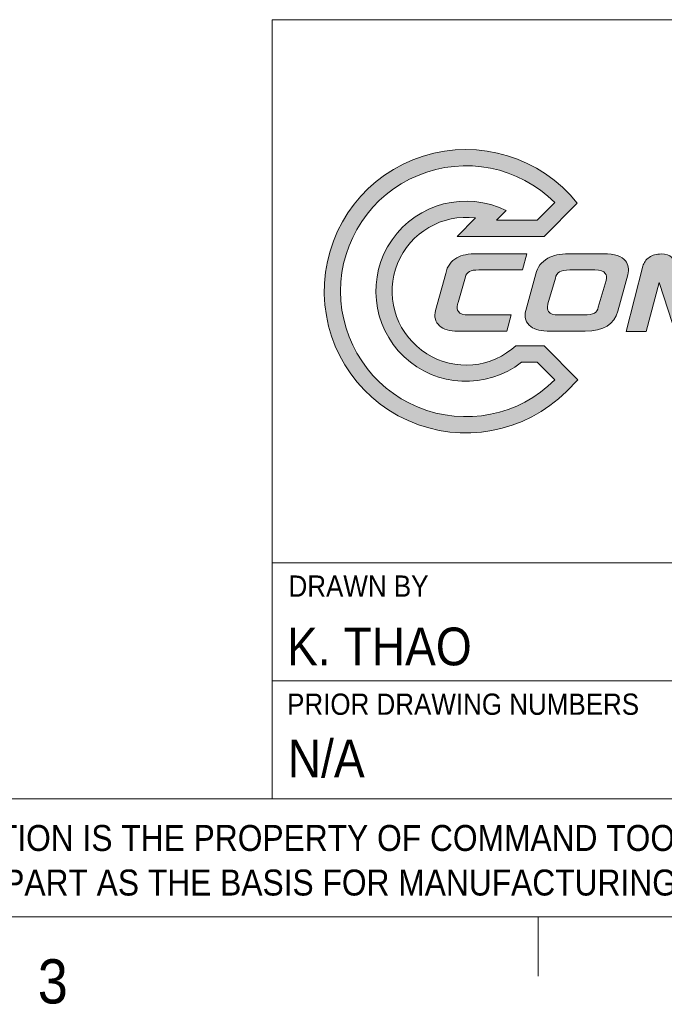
# Model space of a CAD drawing. Header units: inches. Extents: x 0.5 to 16.5, y 0.2 to 10.8.
# Tile 4 of 13: x 11.3 to 12.7, y 0.2 to 2.3. Entities that reach past the tile are written whole.
import ezdxf

# ---------------------------------------------------------------- set-up
doc = ezdxf.new("R2010")
doc.units = ezdxf.units.IN
doc.header["$MEASUREMENT"] = 0
doc.linetypes.add('SLD-Solid', pattern=[0])
doc.styles.add('SLDTEXTSTYLE2', font='GOTHIC.TTF', dxfattribs={"width": 0.913})

# ---------------------------------------------------------------- blocks, each defined once
blk = doc.blocks.new('Command_EWS_Logo')
at = {"linetype": 'Continuous'}
h = blk.add_hatch(color=7, dxfattribs=at)
edge = h.paths.add_edge_path(flags=0)
edge.add_line((1.549776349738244, 1.387804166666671), (1.783589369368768, 1.621617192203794))
edge.add_arc((0.9997422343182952, 1.000253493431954), 1.000254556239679, 38.40422490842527, 315.0577165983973)
edge.add_line((1.707741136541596, 0.2936795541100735), (1.788573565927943, 0.374675))
edge.add_line((1.788573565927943, 0.374675), (1.549479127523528, 0.6138236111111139))
edge.add_line((1.549479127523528, 0.6138236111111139), (1.351588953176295, 0.6138236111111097))
edge.add_line((1.351588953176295, 0.6138236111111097), (1.321590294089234, 0.5902736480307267))
edge.add_arc((0.9997422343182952, 1.000253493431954), 0.521219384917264, 82.72692177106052, 308.13311393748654, ccw=False)
edge.add_line((1.065727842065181, 1.517279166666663), (0.9362791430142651, 1.387804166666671))
edge.add_line((0.9362791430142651, 1.387804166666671), (1.549776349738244, 1.387804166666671))
edge = h.paths.add_edge_path(flags=0)
edge.add_arc((0.9997422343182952, 1.000253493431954), 0.8853764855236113, 45.001463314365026, 315.03362334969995, ccw=False)
edge.add_line((1.625781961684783, 1.626325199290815), (1.502169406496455, 1.502658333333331))
edge.add_line((1.502169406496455, 1.502658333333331), (1.213568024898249, 1.502658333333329))
edge.add_line((1.213568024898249, 1.502658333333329), (1.281473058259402, 1.57053694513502))
edge.add_arc((0.9997422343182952, 1.000253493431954), 0.6360781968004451, 63.70975596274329, 307.9851096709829)
edge.add_line((1.39122079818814, 0.4989152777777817), (1.50187079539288, 0.49891527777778))
edge.add_line((1.50187079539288, 0.49891527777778), (1.626165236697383, 0.3745652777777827))
h = blk.add_hatch(color=7, dxfattribs=at)
edge = h.paths.add_edge_path(flags=0)
edge.add_spline(control_points=[(0.9951167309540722, 1.101277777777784), (0.9987513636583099, 1.117309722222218), (1.008462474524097, 1.130316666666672), (1.023844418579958, 1.139554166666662)], knot_values=[13, 13, 13, 13, 14, 14, 14, 14], weights=[1, 1, 1, 1], degree=3, periodic=0)
edge.add_spline(control_points=[(1.023844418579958, 1.139554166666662), (1.03770552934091, 1.147122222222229), (1.059759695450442, 1.150893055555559), (1.089680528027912, 1.150893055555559)], knot_values=[14, 14, 14, 14, 15, 15, 15, 15], weights=[1, 1, 1, 1], degree=3, periodic=0)
edge.add_line((1.089680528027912, 1.150893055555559), (1.398572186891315, 1.150893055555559))
edge.add_line((1.398572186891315, 1.150893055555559), (1.427761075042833, 1.264905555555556))
edge.add_line((1.427761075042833, 1.264905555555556), (1.081379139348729, 1.264905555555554))
edge.add_spline(control_points=[(1.081379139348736, 1.264905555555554), (1.016220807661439, 1.264905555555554), (0.9680985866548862, 1.255723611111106), (0.9342985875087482, 1.23683055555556)], knot_values=[0, 0, 0, 0, 1, 1, 1, 1], weights=[1, 1, 1, 1], degree=3, periodic=0)
edge.add_spline(control_points=[(0.9342985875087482, 1.23683055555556), (0.8939069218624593, 1.214640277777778), (0.8675124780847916, 1.177462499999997), (0.8557944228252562, 1.126329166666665)], knot_values=[1, 1, 1, 1, 2, 2, 2, 2], weights=[1, 1, 1, 1], degree=3, periodic=0)
edge.add_line((0.8557944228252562, 1.126329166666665), (0.7836638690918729, 0.8653291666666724))
edge.add_spline(control_points=[(0.7836638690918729, 0.8653291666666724), (0.773219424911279, 0.8197833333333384), (0.7826597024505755, 0.7830805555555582), (0.8118208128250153, 0.7565375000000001)], knot_values=[3, 3, 3, 3, 4, 4, 4, 4], weights=[1, 1, 1, 1], degree=3, periodic=0)
edge.add_spline(control_points=[(0.8118208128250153, 0.7565375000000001), (0.8394361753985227, 0.7314180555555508), (0.8832194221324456, 0.7186819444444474), (0.9420027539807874, 0.7186819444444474)], knot_values=[4, 4, 4, 4, 5, 5, 5, 5], weights=[1, 1, 1, 1], degree=3, periodic=0)
edge.add_line((0.9420027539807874, 0.7186819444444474), (1.287950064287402, 0.7186819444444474))
edge.add_line((1.287950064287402, 0.7186819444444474), (1.317301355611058, 0.8327361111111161))
edge.add_line((1.317301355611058, 0.8327361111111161), (1.017306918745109, 0.8327361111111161))
edge.add_spline(control_points=[(1.017306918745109, 0.8327361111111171), (0.9809027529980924, 0.8330347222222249), (0.9573833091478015, 0.8410374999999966), (0.9453124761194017, 0.8571916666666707)], knot_values=[8, 8, 8, 8, 9, 9, 9, 9], weights=[1, 1, 1, 1], degree=3, periodic=0)
edge.add_spline(control_points=[(0.9453124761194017, 0.8571916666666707), (0.9361167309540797, 0.8695333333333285), (0.9343806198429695, 0.8858916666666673), (0.940104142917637, 0.9058027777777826)], knot_values=[9, 9, 9, 9, 10, 10, 10, 10], weights=[1, 1, 1, 1], degree=3, periodic=0)
edge.add_spline(control_points=[(0.940104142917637, 0.9058027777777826), (0.9425721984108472, 0.9143875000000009), (0.9432499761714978, 0.9185249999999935), (0.9434124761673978, 0.9204638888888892)], knot_values=[10, 10, 10, 10, 11, 11, 11, 11], weights=[1, 1, 1, 1], degree=3, periodic=0)
edge.add_line((0.9434124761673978, 0.9204638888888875), (0.9436846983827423, 0.9219694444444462))
edge.add_line((0.9436846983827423, 0.9219694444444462), (0.9951167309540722, 1.101277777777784))
h = blk.add_hatch(color=7, dxfattribs=at)
edge = h.paths.add_edge_path(flags=0)
edge.add_spline(control_points=[(1.838513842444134, 0.7186819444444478), (1.970187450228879, 0.7186819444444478), (2.047797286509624, 0.7660722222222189), (2.069200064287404, 0.8595111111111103)], knot_values=[9, 9, 9, 9, 10, 10, 10, 10], weights=[1, 1, 1, 1], degree=3, periodic=0)
edge.add_line((2.069200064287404, 0.8595111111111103), (2.140190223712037, 1.11545138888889))
edge.add_spline(control_points=[(2.140190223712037, 1.11545138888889), (2.149522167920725, 1.156263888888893), (2.144205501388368, 1.189737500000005), (2.124294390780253, 1.214586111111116)], knot_values=[0, 0, 0, 0, 1, 1, 1, 1], weights=[1, 1, 1, 1], degree=3, periodic=0)
edge.add_spline(control_points=[(2.124294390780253, 1.214586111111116), (2.097629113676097, 1.248087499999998), (2.047118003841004, 1.264363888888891), (1.969834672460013, 1.264363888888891)], knot_values=[1, 1, 1, 1, 2, 2, 2, 2], weights=[1, 1, 1, 1], degree=3, periodic=0)
edge.add_line((1.969834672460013, 1.264363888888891), (1.723822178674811, 1.264363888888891))
edge.add_spline(control_points=[(1.723822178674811, 1.264363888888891), (1.661322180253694, 1.264363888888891), (1.611706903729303, 1.253730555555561), (1.576361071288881, 1.232787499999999)], knot_values=[3, 3, 3, 3, 4, 4, 4, 4], weights=[1, 1, 1, 1], degree=3, periodic=0)
edge.add_spline(control_points=[(1.576361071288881, 1.232787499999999), (1.530598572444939, 1.206705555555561), (1.502006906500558, 1.169583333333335), (1.491237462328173, 1.122395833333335)], knot_values=[4, 4, 4, 4, 5, 5, 5, 5], weights=[1, 1, 1, 1], degree=3, periodic=0)
edge.add_line((1.491237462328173, 1.122395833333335), (1.419920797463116, 0.8653291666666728))
edge.add_spline(control_points=[(1.419920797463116, 0.8653291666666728), (1.408609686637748, 0.815741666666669), (1.420898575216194, 0.7768958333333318), (1.456543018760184, 0.7502444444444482)], knot_values=[6, 6, 6, 6, 7, 7, 7, 7], weights=[1, 1, 1, 1], degree=3, periodic=0)
edge.add_spline(control_points=[(1.456543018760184, 0.7502444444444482), (1.484781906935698, 0.7290041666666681), (1.529622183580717, 0.7186819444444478), (1.593613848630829, 0.7186819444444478)], knot_values=[7, 7, 7, 7, 8, 8, 8, 8], weights=[1, 1, 1, 1], degree=3, periodic=0)
edge.add_line((1.593613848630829, 0.7186819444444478), (1.838513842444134, 0.7186819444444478))
edge = h.paths.add_edge_path(flags=0)
edge.add_spline(control_points=[(1.907280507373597, 1.15028194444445), (1.944931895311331, 1.15028194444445), (1.969211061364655, 1.142320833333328), (1.981552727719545, 1.125922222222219)], knot_values=[11, 11, 11, 11, 12, 12, 12, 12], weights=[1, 1, 1, 1], degree=3, periodic=0)
edge.add_spline(control_points=[(1.981552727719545, 1.125922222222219), (1.990858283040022, 1.11356666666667), (1.992811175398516, 1.100558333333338), (1.986924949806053, 1.077202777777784)], knot_values=[12, 12, 12, 12, 13, 13, 13, 13], weights=[1, 1, 1, 1], degree=3, periodic=0)
edge.add_line((1.986924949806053, 1.077202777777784), (1.932183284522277, 0.8869222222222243))
edge.add_spline(control_points=[(1.932183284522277, 0.8869222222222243), (1.927624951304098, 0.8669847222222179), (1.918456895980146, 0.8533527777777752), (1.904241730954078, 0.8456763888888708)], knot_values=[1, 1, 1, 1, 2, 2, 2, 2], weights=[1, 1, 1, 1], degree=3, periodic=0)
edge.add_spline(control_points=[(1.904241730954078, 0.8456763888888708), (1.888373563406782, 0.8370902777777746), (1.86404023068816, 0.832736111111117), (1.831950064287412, 0.832736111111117)], knot_values=[2, 2, 2, 2, 3, 3, 3, 3], weights=[1, 1, 1, 1], degree=3, periodic=0)
edge.add_line((1.831950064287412, 0.832736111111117), (1.652912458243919, 0.832736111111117))
edge.add_spline(control_points=[(1.652912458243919, 0.832736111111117), (1.616536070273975, 0.8330347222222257), (1.592990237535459, 0.8410374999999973), (1.580918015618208, 0.8571916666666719)], knot_values=[4, 4, 4, 4, 5, 5, 5, 5], weights=[1, 1, 1, 1], degree=3, periodic=0)
edge.add_spline(control_points=[(1.580918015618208, 0.8571916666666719), (1.57172218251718, 0.8695333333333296), (1.569959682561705, 0.8858777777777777), (1.575683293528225, 0.9058027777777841)], knot_values=[5, 5, 5, 5, 6, 6, 6, 6], weights=[1, 1, 1, 1], degree=3, periodic=0)
edge.add_spline(control_points=[(1.575683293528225, 0.9058027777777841), (1.576306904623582, 0.9079583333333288), (1.576795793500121, 0.9098166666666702), (1.577256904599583, 0.9115805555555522)], knot_values=[6, 6, 6, 6, 7, 7, 7, 7], weights=[1, 1, 1, 1], degree=3, periodic=0)
edge.add_line((1.577256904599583, 0.9115805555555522), (1.629176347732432, 1.091620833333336))
edge.add_spline(control_points=[(1.629176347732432, 1.091620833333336), (1.634222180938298, 1.113620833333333), (1.643608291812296, 1.128540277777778), (1.657768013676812, 1.13682777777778)], knot_values=[8, 8, 8, 8, 9, 9, 9, 9], weights=[1, 1, 1, 1], degree=3, periodic=0)
edge.add_spline(control_points=[(1.657768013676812, 1.13682777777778), (1.673204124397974, 1.14576527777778), (1.698024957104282, 1.15028194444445), (1.731580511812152, 1.15028194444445)], knot_values=[9, 9, 9, 9, 10, 10, 10, 10], weights=[1, 1, 1, 1], degree=3, periodic=0)
edge.add_line((1.731580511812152, 1.15028194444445), (1.907280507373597, 1.15028194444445))
h = blk.add_hatch(color=7, dxfattribs=at)
edge = h.paths.add_edge_path(flags=0)
edge.add_spline(control_points=[(3.055311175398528, 1.167697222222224), (3.061644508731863, 1.195352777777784), (3.056315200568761, 1.21888611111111), (3.039401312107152, 1.23746805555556)], knot_values=[18, 18, 18, 18, 19, 19, 19, 19], weights=[1, 1, 1, 1], degree=3, periodic=0)
edge.add_spline(control_points=[(3.039401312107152, 1.23746805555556), (3.023002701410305, 1.25530277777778), (2.996716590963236, 1.264363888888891), (2.961290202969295, 1.264363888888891)], knot_values=[0, 0, 0, 0, 1, 1, 1, 1], weights=[1, 1, 1, 1], degree=3, periodic=0)
edge.add_spline(control_points=[(2.961290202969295, 1.264363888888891), (2.911891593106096, 1.264363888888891), (2.872287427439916, 1.244370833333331), (2.84361381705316, 1.204929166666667)], knot_values=[1, 1, 1, 1, 2, 2, 2, 2], weights=[1, 1, 1, 1], degree=3, periodic=0)
edge.add_line((2.84361381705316, 1.204929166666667), (2.569741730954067, 0.881198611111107))
edge.add_line((2.569741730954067, 0.881198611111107), (2.473442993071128, 1.198309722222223))
edge.add_spline(control_points=[(2.473442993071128, 1.198309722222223), (2.467230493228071, 1.222751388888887), (2.446397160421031, 1.263197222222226), (2.375948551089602, 1.263197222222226)], knot_values=[4, 4, 4, 4, 5, 5, 5, 5], weights=[1, 1, 1, 1], degree=3, periodic=0)
edge.add_spline(control_points=[(2.375948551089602, 1.263197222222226), (2.342583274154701, 1.263197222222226), (2.314017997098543, 1.255099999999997), (2.291041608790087, 1.239108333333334)], knot_values=[5, 5, 5, 5, 6, 6, 6, 6], weights=[1, 1, 1, 1], degree=3, periodic=0)
edge.add_spline(control_points=[(2.291041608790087, 1.239108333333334), (2.267604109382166, 1.222697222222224), (2.252792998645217, 1.20155138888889), (2.246988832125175, 1.176269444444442)], knot_values=[6, 6, 6, 6, 7, 7, 7, 7], weights=[1, 1, 1, 1], degree=3, periodic=0)
edge.add_line((2.246988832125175, 1.176269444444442), (2.129231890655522, 0.7158611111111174))
edge.add_line((2.129231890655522, 0.7158611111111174), (2.269097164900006, 0.7158611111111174))
edge.add_line((2.269097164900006, 0.7158611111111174), (2.360704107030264, 1.062391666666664))
edge.add_line((2.360704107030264, 1.062391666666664), (2.456515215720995, 0.7730166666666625))
edge.add_spline(control_points=[(2.456515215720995, 0.7730166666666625), (2.464191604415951, 0.7502708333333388), (2.469291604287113, 0.7376847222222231), (2.477484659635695, 0.7277555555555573)], knot_values=[11, 11, 11, 11, 12, 12, 12, 12], weights=[1, 1, 1, 1], degree=3, periodic=0)
edge.add_spline(control_points=[(2.477484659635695, 0.7277555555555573), (2.490776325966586, 0.7135958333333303), (2.510470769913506, 0.7062180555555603), (2.535724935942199, 0.7062180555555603)], knot_values=[12, 12, 12, 12, 13, 13, 13, 13], weights=[1, 1, 1, 1], degree=3, periodic=0)
edge.add_spline(control_points=[(2.535724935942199, 0.7062180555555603), (2.572183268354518, 0.7062180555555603), (2.605251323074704, 0.7262097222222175), (2.642902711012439, 0.7710361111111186)], knot_values=[13, 13, 13, 13, 14, 14, 14, 14], weights=[1, 1, 1, 1], degree=3, periodic=0)
edge.add_line((2.642902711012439, 0.7710361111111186), (2.889702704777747, 1.055379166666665))
edge.add_line((2.889702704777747, 1.055379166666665), (2.79964159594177, 0.7158611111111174))
edge.add_line((2.79964159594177, 0.7158611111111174), (2.939533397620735, 0.7158611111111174))
edge.add_line((2.939533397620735, 0.7158611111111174), (3.055311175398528, 1.167697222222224))
at = {"color": 7, "linetype": 'SLD-Solid', "lineweight": 18}
for p, q in [((1.625781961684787, 1.626325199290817), (1.502169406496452, 1.502658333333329)), ((1.549776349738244, 1.387804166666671), (1.783589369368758, 1.621617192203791)), ((1.213568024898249, 1.502658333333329), (1.281473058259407, 1.570536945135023)), ((1.065727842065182, 1.517279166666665), (0.9362791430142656, 1.387804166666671)), ((1.213568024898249, 1.502658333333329), (1.502169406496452, 1.502658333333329)), ((0.9362791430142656, 1.387804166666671), (1.549776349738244, 1.387804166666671)), ((1.427761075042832, 1.264905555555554), (1.081379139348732, 1.264905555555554)), ((1.398572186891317, 1.15089305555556), (1.427761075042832, 1.264905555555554)), ((1.969834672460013, 1.264363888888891), (1.723822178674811, 1.264363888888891)), ((0.855794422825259, 1.126329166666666), (0.7836638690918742, 0.8653291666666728)), ((1.08968052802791, 1.15089305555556), (1.398572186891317, 1.15089305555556)), ((1.491237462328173, 1.122395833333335), (1.419920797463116, 0.8653291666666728)), ((1.731580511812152, 1.15028194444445), (1.907280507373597, 1.15028194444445)), ((2.069200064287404, 0.8595111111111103), (2.140190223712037, 1.11545138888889)), ((2.246988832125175, 1.176269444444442), (2.129231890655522, 0.7158611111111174)), ((0.9436846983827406, 0.9219694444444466), (0.9951167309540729, 1.101277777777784)), ((1.577256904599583, 0.9115805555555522), (1.629176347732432, 1.091620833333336)), ((1.986924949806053, 1.077202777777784), (1.932183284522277, 0.8869222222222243)), ((2.269097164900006, 0.7158611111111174), (2.360704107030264, 1.062391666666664)), ((2.360704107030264, 1.062391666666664), (2.456515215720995, 0.7730166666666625)), ((0.9434124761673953, 0.9204638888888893), (0.9436846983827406, 0.9219694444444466)), ((0.9434124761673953, 0.9204638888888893), (0.9436846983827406, 0.9219694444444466)), ((1.317301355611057, 0.832736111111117), (1.01730691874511, 0.832736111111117)), ((1.287950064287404, 0.7186819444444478), (1.317301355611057, 0.832736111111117)), ((1.831950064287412, 0.832736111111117), (1.652912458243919, 0.832736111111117)), ((0.9420027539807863, 0.7186819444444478), (1.287950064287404, 0.7186819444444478)), ((1.593613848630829, 0.7186819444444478), (1.838513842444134, 0.7186819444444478)), ((2.129231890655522, 0.7158611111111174), (2.269097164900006, 0.7158611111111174)), ((1.351588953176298, 0.6138236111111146), (1.321590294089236, 0.5902736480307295)), ((1.351588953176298, 0.6138236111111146), (1.549479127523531, 0.6138236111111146)), ((1.549479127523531, 0.6138236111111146), (1.788573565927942, 0.3746749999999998)), ((1.391220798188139, 0.4989152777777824), (1.501870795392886, 0.4989152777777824)), ((1.626165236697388, 0.3745652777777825), (1.501870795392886, 0.4989152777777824)), ((1.788573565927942, 0.3746749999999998), (1.70774113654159, 0.2936795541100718))]:
    blk.add_line(p, q, dxfattribs=at)
for radius, start, end in [(1.000254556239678, 38.40422490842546, 315.057716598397), (0.8853764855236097, 45.00146331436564, 315.0336233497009), (0.6360781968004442, 63.7097559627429, 307.9851096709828), (0.5212193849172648, 82.72692177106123, 308.1331139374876)]:
    blk.add_arc((0.9997422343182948, 1.000253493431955), radius, start, end, dxfattribs=at)
at = {"color": 7, "linetype": 'Continuous', "lineweight": 0}
for points in [[(1.706677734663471, 1.70719444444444), (1.706597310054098, 1.707274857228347), (1.706516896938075, 1.707355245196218), (1.706436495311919, 1.707435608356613)], [(1.281473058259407, 1.570536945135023), (1.281384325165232, 1.570580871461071), (1.281295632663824, 1.570624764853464), (1.281206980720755, 1.570668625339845)], [(1.065357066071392, 1.517325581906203), (1.065480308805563, 1.517310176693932), (1.065603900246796, 1.517294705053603), (1.065727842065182, 1.517279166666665)], [(1.321590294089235, 0.5902736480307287), (1.321503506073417, 0.590205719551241), (1.321416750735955, 0.5901378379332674), (1.321330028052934, 0.5900700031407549)], [(1.70774113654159, 0.2936795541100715), (1.707821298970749, 0.2937597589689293), (1.707901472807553, 0.2938399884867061), (1.707981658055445, 0.2939202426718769)], [(1.000026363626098, 0.1148541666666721), (0.9999248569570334, 0.1148541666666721), (0.9998233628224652, 0.1148541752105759), (0.999721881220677, 0.1148541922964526)]]:
    blk.add_open_spline(points, degree=3, dxfattribs=at)
at = {"color": 7, "linetype": 'Continuous', "lineweight": 18}
for points in [[(1.081379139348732, 1.264905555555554), (1.016220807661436, 1.264905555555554), (0.9680985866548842, 1.255723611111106), (0.9342985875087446, 1.236830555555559)], [(1.723822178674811, 1.264363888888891), (1.661322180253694, 1.264363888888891), (1.611706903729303, 1.253730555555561), (1.576361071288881, 1.232787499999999)], [(2.124294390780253, 1.214586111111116), (2.097629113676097, 1.248087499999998), (2.047118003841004, 1.264363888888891), (1.969834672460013, 1.264363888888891)], [(2.375948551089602, 1.263197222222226), (2.342583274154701, 1.263197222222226), (2.314017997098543, 1.255099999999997), (2.291041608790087, 1.239108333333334)], [(2.473442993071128, 1.198309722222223), (2.467230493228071, 1.222751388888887), (2.446397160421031, 1.263197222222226), (2.375948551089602, 1.263197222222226)], [(0.9342985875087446, 1.236830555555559), (0.8939069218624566, 1.214640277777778), (0.8675124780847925, 1.177462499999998), (0.855794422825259, 1.126329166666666)], [(1.576361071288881, 1.232787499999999), (1.530598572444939, 1.206705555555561), (1.502006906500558, 1.169583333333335), (1.491237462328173, 1.122395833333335)], [(2.140190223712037, 1.11545138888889), (2.149522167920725, 1.156263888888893), (2.144205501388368, 1.189737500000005), (2.124294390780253, 1.214586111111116)], [(2.291041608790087, 1.239108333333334), (2.267604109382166, 1.222697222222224), (2.252792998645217, 1.20155138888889), (2.246988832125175, 1.176269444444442)], [(0.9951167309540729, 1.101277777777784), (0.9987513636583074, 1.117309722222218), (1.008462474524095, 1.130316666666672), (1.023844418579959, 1.139554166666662)], [(1.023844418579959, 1.139554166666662), (1.037705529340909, 1.147122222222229), (1.05975969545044, 1.15089305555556), (1.08968052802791, 1.15089305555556)], [(1.629176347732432, 1.091620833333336), (1.634222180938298, 1.113620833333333), (1.643608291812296, 1.128540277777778), (1.657768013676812, 1.13682777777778)], [(1.657768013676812, 1.13682777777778), (1.673204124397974, 1.14576527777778), (1.698024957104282, 1.15028194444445), (1.731580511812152, 1.15028194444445)], [(1.907280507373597, 1.15028194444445), (1.944931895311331, 1.15028194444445), (1.969211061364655, 1.142320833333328), (1.981552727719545, 1.125922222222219)], [(1.981552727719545, 1.125922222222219), (1.990858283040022, 1.11356666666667), (1.992811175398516, 1.100558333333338), (1.986924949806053, 1.077202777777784)], [(0.9453124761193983, 0.857191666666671), (0.9361167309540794, 0.8695333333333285), (0.9343806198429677, 0.8858916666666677), (0.9401041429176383, 0.905802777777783)], [(0.9401041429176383, 0.905802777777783), (0.9425721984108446, 0.914387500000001), (0.9432499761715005, 0.9185249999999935), (0.9434124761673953, 0.9204638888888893)], [(1.580918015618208, 0.8571916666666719), (1.57172218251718, 0.8695333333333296), (1.569959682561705, 0.8858777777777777), (1.575683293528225, 0.9058027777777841)], [(1.575683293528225, 0.9058027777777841), (1.576306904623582, 0.9079583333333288), (1.576795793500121, 0.9098166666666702), (1.577256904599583, 0.9115805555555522)], [(0.7836638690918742, 0.8653291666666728), (0.773219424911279, 0.8197833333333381), (0.7826597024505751, 0.7830805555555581), (0.8118208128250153, 0.7565375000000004)], [(1.01730691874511, 0.8327361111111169), (0.9809027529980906, 0.8330347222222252), (0.9573833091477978, 0.8410374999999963), (0.9453124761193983, 0.8571916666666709)], [(1.419920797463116, 0.8653291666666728), (1.408609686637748, 0.815741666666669), (1.420898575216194, 0.7768958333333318), (1.456543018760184, 0.7502444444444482)], [(1.652912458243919, 0.832736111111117), (1.616536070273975, 0.8330347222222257), (1.592990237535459, 0.8410374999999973), (1.580918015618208, 0.8571916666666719)], [(1.904241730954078, 0.8456763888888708), (1.888373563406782, 0.8370902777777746), (1.86404023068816, 0.832736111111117), (1.831950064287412, 0.832736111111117)], [(1.838513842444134, 0.7186819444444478), (1.970187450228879, 0.7186819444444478), (2.047797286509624, 0.7660722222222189), (2.069200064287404, 0.8595111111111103)], [(1.932183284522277, 0.8869222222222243), (1.927624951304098, 0.8669847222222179), (1.918456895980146, 0.8533527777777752), (1.904241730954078, 0.8456763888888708)], [(0.8118208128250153, 0.7565375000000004), (0.8394361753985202, 0.7314180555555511), (0.8832194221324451, 0.7186819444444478), (0.9420027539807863, 0.7186819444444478)], [(1.456543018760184, 0.7502444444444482), (1.484781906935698, 0.7290041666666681), (1.529622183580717, 0.7186819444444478), (1.593613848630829, 0.7186819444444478)]]:
    blk.add_open_spline(points, degree=3, dxfattribs=at)
at = {"color": 7, "linetype": 'Continuous', "lineweight": 0}
for points, knots in [([(1.064327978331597e-12, 1.000115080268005), (5.463695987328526e-16, 1.000070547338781), (5.463695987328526e-16, 0.9999757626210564), (5.463695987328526e-16, 0.9998809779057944), (1.528742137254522e-12, 0.9998307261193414)], [4.999757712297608, 4.999757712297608, 4.999757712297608, 4.999757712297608, 5, 5.000273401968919, 5.000273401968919, 5.000273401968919, 5.000273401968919]), ([(0.1149083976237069, 0.9998386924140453), (0.1149083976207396, 0.9998892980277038), (0.1149083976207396, 0.9999783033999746), (0.1149083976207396, 1.000067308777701), (0.1149083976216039, 1.000105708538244)], [1.999689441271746, 1.999689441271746, 1.999689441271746, 1.999689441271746, 2, 2.000235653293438, 2.000235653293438, 2.000235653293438, 2.000235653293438]), ([(0.363769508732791, 1.000085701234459), (0.3637695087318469, 1.000053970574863), (0.3637695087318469, 0.9999782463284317), (0.3637695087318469, 0.9999025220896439), (0.3637695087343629, 0.9998585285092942)], [4.999729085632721, 4.999729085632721, 4.999729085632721, 4.999729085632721, 5, 5.000375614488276, 5.000375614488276, 5.000375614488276, 5.000375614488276]), ([(0.4786513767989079, 0.9998698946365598), (0.4786513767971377, 0.9999040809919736), (0.4786513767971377, 0.9999723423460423), (0.4786513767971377, 1.000040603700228), (0.4786513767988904, 1.000074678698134)], [4.999643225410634, 4.999643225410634, 4.999643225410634, 4.999643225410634, 5, 5.000355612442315, 5.000355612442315, 5.000355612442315, 5.000355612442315])]:
    blk.add_open_spline(points, degree=3, knots=knots, dxfattribs=at)
blk = doc.blocks.new('SW_NOTE_0')
at = {"color": 0, "linetype": 'Continuous', "lineweight": 0, "char_height": 0.055, "attachment_point": 1, "style": 'SLDTEXTSTYLE2'}
for s, insert in [('NOTICE:  THIS DRAWING AND SPECIFICATION IS THE PROPERTY OF COMMAND TOOLING SYSTEMS, LLC AND SHALL NOT BE REPRODUCED, ', (0, 0.07025390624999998)), ('COPIED, OR DIVULGED IN WHOLE, OR IN PART AS THE BASIS FOR MANUFACTURING OR SALE OF THE ITEM OR ITEMS DISCLOSED.', (0, -0.02411617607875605))]:
    blk.add_mtext(s, dxfattribs=dict(at, insert=insert))

msp = doc.modelspace()

# ---------------------------------------------------------------- linework, layer by layer
at = {"color": 7, "linetype": 'SLD-Solid', "lineweight": 18}
for p, q in [((11.875, 2.299999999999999), (11.875, 0.6499999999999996)), ((11.875, 2.299999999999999), (16.375, 2.299999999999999)), ((11.875, 1.15), (16.375, 1.15)), ((11.875, 0.8999999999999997), (16.375, 0.8999999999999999)), ((9.874999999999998, 0.6499999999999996), (16.375, 0.6499999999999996)), ((16.375, 0.4), (0.625, 0.4)), ((12.4375, 0.4000000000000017), (12.43749999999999, 0.2750000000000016))]:
    msp.add_line(p, q, dxfattribs=at)

# ---------------------------------------------------------------- block references
at = {"color": 7, "linetype": 'Continuous', "xscale": 0.3, "yscale": 0.3, "zscale": 0.3}
msp.add_blockref('Command_EWS_Logo', (11.98499999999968, 1.424923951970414), dxfattribs=at)
at = {"color": 7, "linetype": 'Continuous', "lineweight": 0}
msp.add_blockref('SW_NOTE_0', (9.95509471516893, 0.524565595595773), dxfattribs=at)

# ---------------------------------------------------------------- texts
at = {"color": 7, "linetype": 'Continuous', "lineweight": 0, "attachment_point": 1, "style": 'SLDTEXTSTYLE2'}
for s, insert, char_height in [('DRAWN BY', (11.90931374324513, 1.123110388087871), 0.045), ('K. THAO', (11.90619198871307, 1.01286692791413), 0.08), ('PRIOR DRAWING NUMBERS', (11.90619198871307, 0.8731103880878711), 0.045), ('N/A', (11.90757487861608, 0.775663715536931), 0.08), ('3', (11.3787703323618, 0.3105200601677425), 0.09374999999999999)]:
    msp.add_mtext(s, dxfattribs=dict(at, insert=insert, char_height=char_height))

doc.saveas('drawing.dxf')
